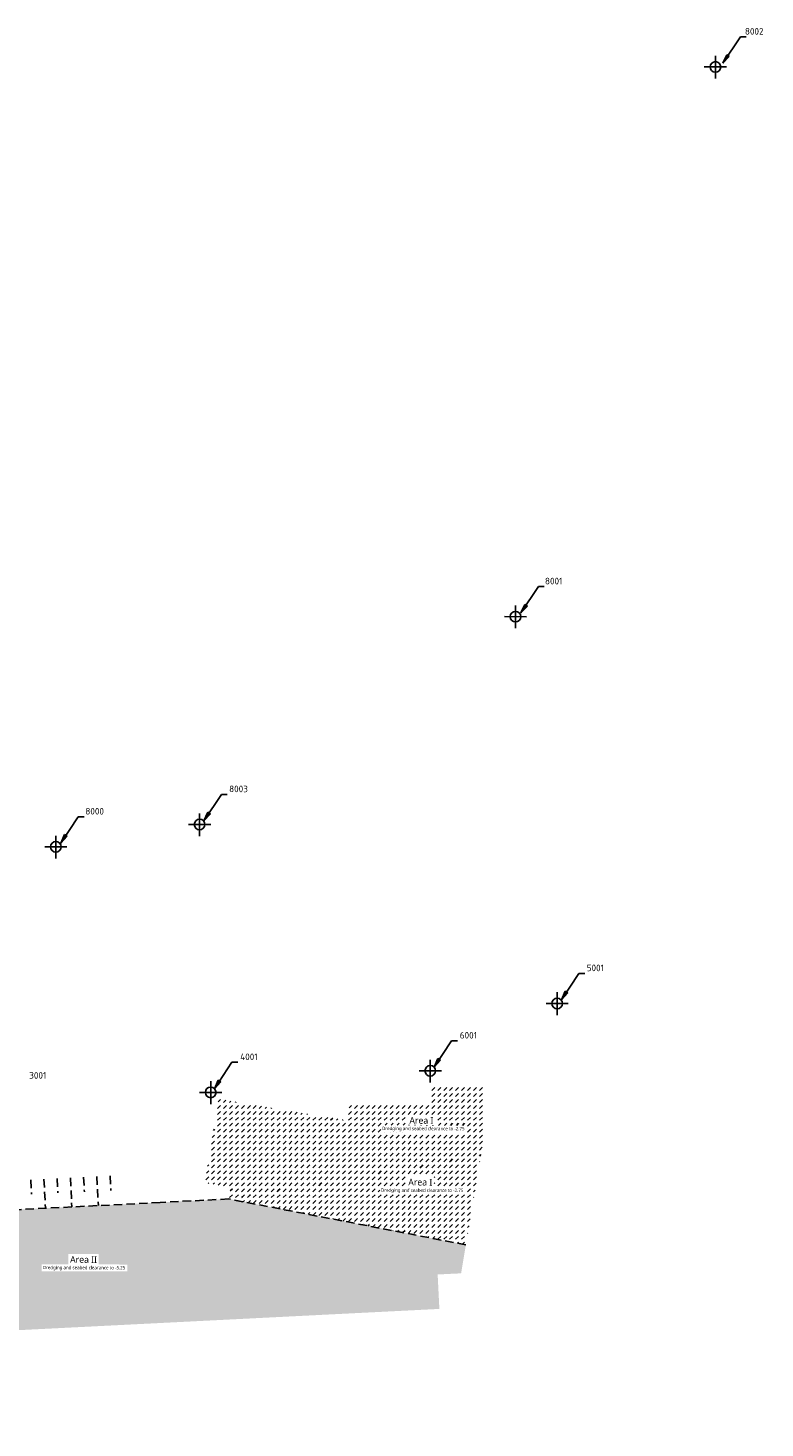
# Model space of a CAD drawing. Header units: metres. Extents: x 2831 to 4656, y -558 to 547.
# Tile 10 of 11: x 4378 to 4656, y -558 to -30. Entities that reach past the tile are written whole.
import ezdxf
from ezdxf.enums import TextEntityAlignment as Align

# ---------------------------------------------------------------- set-up
doc = ezdxf.new("R2010")
doc.units = ezdxf.units.M
doc.linetypes.add('21 Dredging$0$104 Nieuwe topo$0$HIDDEN2', pattern=[4.7625, 3.175, -1.5875])
for name, color, linetype in [('13 Existing situation$0$Benchmark', 6, 'Continuous'), ('13 Existing situation$0$H000H3-TEXT-025', 7, 'Continuous'), ('21 Dredging$0$HA00BW-HATCH-K253', 253, 'Continuous'), ('21 Dredging$0$HA00H3-TEXT-025', 7, 'Continuous'), ('21 Dredging$0$HA00H5-TEXT-050', 4, 'Continuous'), ('21 Dredging$0$HA00L3-HID-025', 7, '21 Dredging$0$104 Nieuwe topo$0$HIDDEN2'), ('21 Dredging$0$HB00BW-HATCH-K253', 253, 'Continuous'), ('21 Dredging$0$HB00H3-TEXT-025', 7, 'Continuous'), ('21 Dredging$0$HB00H5-TEXT-050', 4, 'Continuous'), ('H000BW-HATCH-K253', 253, 'Continuous')]:
    doc.layers.add(name, color=color, linetype=linetype)
doc.styles.add('13 Existing situation$0$ISO', font='isocpeur.ttf')
doc.styles.add('21 Dredging$0$ISO', font='segoeui.ttf')
doc.dimstyles.new('13 Existing situation$0$WB-M1000', dxfattribs={"dimtxt": 2.5, "dimasz": 1, "dimexe": 2, "dimexo": 5, "dimgap": 1, "dimtad": 1, "dimzin": 0, "dimtxsty": '13 Existing situation$0$ISO', "dimblk1": '13 Existing situation$0$dimdot', "dimblk2": '13 Existing situation$0$dimdot', "dimsah": 1, "dimcen": 0, "dimdle": 2, "dimclrd": 1, "dimclre": 9, "dimclrt": 256, "dimadec": 0, "dimazin": 0, "dimtp": 1, "dimtfac": 1, "dimtix": 1, "dimtmove": 0, "dimatfit": 3, "dimldrblk": '13 Existing situation$0$dimpijl', "dimfxl": 2, "dimtolj": 1, "dimtzin": 1, "dimarcsym": 0})

# ---------------------------------------------------------------- blocks, each defined once
blk = doc.blocks.new('13 Existing situation$0$dimdot')
at = {"color": 1}
blk.add_line((-1, 0), (1, 0), dxfattribs=at)
at = {"color": 1, "const_width": 0.5}
blk.add_lwpolyline([(-0.25, 0, 1), (0.25, 0, 1)], format="xyb", close=True, dxfattribs=at)
at = {"color": 1}
blk.add_lwpolyline([(0, -2), (0, 2)], dxfattribs=at)
blk = doc.blocks.new('13 Existing situation$0$dimpijl')
at = {"linetype": 'Continuous'}
blk.add_hatch(color=1, dxfattribs=at).paths.add_polyline_path([(0, 0), (-3.5, 0.58), (-3.5, -0.58)])
at = {"color": 1, "linetype": 'Continuous'}
for p, q in [((-3.5, 0.58), (0, 0)), ((-3.5, 0.58), (-3.5, -0.58)), ((0, 0), (-3.5, -0.58))]:
    blk.add_line(p, q, dxfattribs=at)
blk = doc.blocks.new('21 Dredging')
at = {"layer": '21 Dredging$0$HA00BW-HATCH-K253'}
h = blk.add_hatch(dxfattribs=at)
h.set_pattern_fill('DASH', color=184, scale=0.5, angle=45)
h.paths.add_polyline_path([(4453.97, -471.96), (4543.4, -489.25), (4549, -455.75)])
h.paths.add_polyline_path([(4521.02, -467.37), (4531.45, -467.4), (4531.47, -463.59), (4521.03, -463.56)], flags=16)
h.paths.add_polyline_path([(4510.91, -470.03), (4543.28, -470.12), (4543.29, -467.5), (4510.92, -467.41)], flags=16)
h = blk.add_hatch(dxfattribs=at)
h.set_pattern_fill('DASH', color=244, scale=0.5, angle=315)
edge = h.paths.add_edge_path()
edge.add_line((4283.47, -531.91), (4288.47, -532.21))
edge.add_line((4288.47, -532.21), (4293.46, -535.62))
edge.add_line((4293.46, -535.62), (4298.46, -535.87))
edge.add_line((4298.46, -535.87), (4300.22, -536.83))
edge.add_line((4300.22, -536.83), (4303.45, -540.18))
edge.add_line((4303.45, -540.18), (4303.93, -541.85))
edge.add_line((4303.93, -541.85), (4305.09, -546.85))
edge.add_line((4305.09, -546.85), (4308.42, -550.9))
edge.add_line((4308.42, -550.9), (4310.26, -551.87))
edge.add_line((4310.26, -551.87), (4312.65, -556.88))
edge.add_line((4312.65, -556.88), (4313.41, -558.38))
edge.add_line((4313.41, -558.38), (4314.26, -556.88))
edge.add_line((4314.26, -556.88), (4315.97, -551.88))
edge.add_line((4315.97, -551.88), (4318.43, -549.63))
edge.add_line((4318.43, -549.63), (4323.43, -551.23))
edge.add_line((4323.43, -551.23), (4328.44, -548.4))
edge.add_line((4328.44, -548.4), (4333.42, -546.93))
edge.add_line((4333.42, -546.93), (4333.44, -546.92))
edge.add_line((4333.44, -546.92), (4333.45, -546.93))
edge.add_line((4333.45, -546.93), (4335.24, -551.94))
edge.add_line((4335.24, -551.94), (4338.43, -553.85))
edge.add_line((4338.43, -553.85), (4340.66, -551.95))
edge.add_line((4340.66, -551.95), (4343.44, -548.51))
edge.add_line((4343.44, -548.51), (4344.23, -547.96))
edge.add_line((4344.23, -547.96), (4350.06, -537.72))
edge.add_line((4350.06, -537.72), (4349.29, -522.74))
edge.add_line((4349.29, -522.74), (4533.4, -513.44))
edge.add_line((4533.4, -513.44), (4532.75, -500.45))
edge.add_line((4532.75, -500.45), (4541.6, -500.01))
edge.add_line((4541.6, -500.01), (4543.4, -489.25))
edge.add_line((4543.4, -489.25), (4453.97, -471.96))
edge.add_line((4453.97, -471.96), (4294.82, -480))
edge.add_arc((4327.4, -552.34), 79.34, 114.2443, 164.9213)
edge.add_line((4250.8, -531.7), (4253.45, -533.51))
edge.add_line((4253.45, -533.51), (4258.44, -536.64))
edge.add_line((4258.44, -536.64), (4262.75, -531.73))
edge.add_line((4262.75, -531.73), (4263.42, -526.73))
edge.add_line((4263.42, -526.73), (4263.47, -526.53))
edge.add_line((4263.47, -526.53), (4263.67, -526.73))
edge.add_line((4263.67, -526.73), (4268.46, -531.45))
edge.add_line((4268.46, -531.45), (4273.47, -529.52))
edge.add_line((4273.47, -529.52), (4278.47, -529))
edge.add_line((4278.47, -529), (4283.17, -531.79))
edge.add_line((4283.17, -531.79), (4283.47, -531.91))
h.paths.add_polyline_path([(4383.32, -499.22), (4415.69, -499.31), (4415.69, -496.69), (4383.32, -496.6)], flags=16)
h.paths.add_polyline_path([(4393.43, -496.56), (4404.81, -496.6), (4404.82, -492.78), (4393.44, -492.75)], flags=16)
at = {"layer": '21 Dredging$0$HB00BW-HATCH-K253'}
h = blk.add_hatch(dxfattribs=at)
h.set_pattern_fill('DASH', color=184, scale=0.5, angle=45)
h.paths.add_polyline_path([(4549, -455.75), (4550.03, -449.6), (4550.08, -429.44), (4529.42, -429.38), (4529.43, -435.28), (4529.43, -435.88), (4499.61, -435.8), (4498.5, -442.34), (4450.15, -434.26), (4444.86, -465.88), (4454.73, -467.53), (4453.97, -471.96), (4470.18, -469.2)])
h.paths.add_polyline_path([(4521.46, -444.09), (4531.89, -444.12), (4531.9, -440.31), (4521.47, -440.28)], flags=16)
h.paths.add_polyline_path([(4511.34, -446.74), (4543.71, -446.83), (4543.72, -444.22), (4511.35, -444.13)], flags=16)
at = {"layer": '21 Dredging$0$HA00L3-HID-025'}
for p, q in [((4379.19, -464.72), (4379.46, -470.08)), ((4384.19, -464.47), (4384.73, -475.19)), ((4389.19, -464.21), (4389.46, -469.58)), ((4394.17, -463.96), (4394.72, -474.95)), ((4399.16, -463.71), (4399.44, -469.2)), ((4404.16, -463.46), (4404.71, -474.45)), ((4409.15, -463.21), (4409.43, -468.7)), ((4427.99, -473.27), (4294.82, -480)), ((4453.97, -471.96), (4427.99, -473.27)), ((4543.4, -489.25), (4453.97, -471.96))]:
    blk.add_line(p, q, dxfattribs=at)
at = {"layer": '21 Dredging$0$HA00H3-TEXT-025', "style": '21 Dredging$0$ISO'}
for s, p in [('Dredging and seabed clearance to -2.75', (4511.35, -469.62)), ('Dredging and seabed clearance to -5.25', (4383.75, -498.81))]:
    blk.add_text(s, height=1.2505, rotation=359.8431, dxfattribs=at).set_placement(p, align=Align.BOTTOM_LEFT)
at = {"layer": '21 Dredging$0$HA00H5-TEXT-050', "style": '21 Dredging$0$ISO'}
for s, p in [('Area I', (4521.66, -467.6)), ('Area II', (4394.06, -496.79))]:
    blk.add_text(s, height=2.501, rotation=359.8431, dxfattribs=at).set_placement(p, align=Align.BOTTOM_LEFT)
at = {"layer": '21 Dredging$0$HB00H3-TEXT-025', "style": '21 Dredging$0$ISO'}
blk.add_text('Dredging and seabed clearance to -2.75', height=1.2505, rotation=359.8431, dxfattribs=at).set_placement((4511.78, -446.34), align=Align.BOTTOM_LEFT)
at = {"layer": '21 Dredging$0$HB00H5-TEXT-050', "style": '21 Dredging$0$ISO'}
blk.add_text('Area I', height=2.501, rotation=359.8431, dxfattribs=at).set_placement((4522.09, -444.31), align=Align.BOTTOM_LEFT)
blk = doc.blocks.new('*E14')
at = {"layer": '13 Existing situation$0$H000H3-TEXT-025'}
for points in [[(1422.51, 247.85, 110.22), (1429.08, 257.82, 110.22), (1431.29, 257.82, 110.22)], [(1347.67, 40.29, 52.26), (1354.24, 50.26, 52.26), (1356.45, 50.26, 52.26)], [(1228.75, -38.42, 18.67), (1235.32, -28.45, 18.67), (1237.53, -28.45, 18.67)], [(1174.53, -47, 35.06), (1181.1, -37.03, 35.06), (1183.31, -37.03, 35.06)], [(1363.8, -105.57, 18.19), (1370.37, -95.6, 18.19), (1372.58, -95.6, 18.19)], [(1316.01, -131.1, 1.36), (1322.58, -121.13, 1.36), (1324.79, -121.13, 1.36)], [(1233.21, -139.48, 1.98), (1239.78, -129.51, 1.98), (1241.99, -129.51, 1.98)]]:
    blk.add_leader(points, dimstyle='13 Existing situation$0$WB-M1000', dxfattribs=at)
blk = doc.blocks.new('13 Existing situation')
at = {"layer": '13 Existing situation$0$Benchmark', "extrusion": (0.013271, -0.001077, 0.999911)}
for p, q in [((4637.54, -49.16, 112.29), (4637.56, -40.58, 112.29)), ((4633.36, -44.77, 112.35), (4641.73, -44.79, 112.23)), ((4562.1, -256.6, 54.32), (4562.12, -248.02, 54.32)), ((4557.92, -252.21, 54.38), (4566.29, -252.23, 54.26)), ((4442.91, -335.02, 20.73), (4442.93, -326.44, 20.73)), ((4438.73, -330.63, 20.79), (4447.1, -330.65, 20.67)), ((4388.65, -343.45, 37.12), (4388.67, -334.87, 37.12)), ((4384.47, -339.06, 37.18), (4392.84, -339.08, 37.06)), ((4577.84, -402.56, 20.25), (4577.86, -393.98, 20.25)), ((4573.66, -398.17, 20.31), (4582.03, -398.19, 20.19)), ((4529.95, -427.97, 3.42), (4529.97, -419.39, 3.42)), ((4447.1, -436.12, 4.04), (4447.12, -427.54, 4.04)), ((4525.77, -423.58, 3.48), (4534.14, -423.6, 3.36)), ((4442.92, -431.73, 4.1), (4451.29, -431.75, 3.98))]:
    blk.add_line(p, q, dxfattribs=at)
for centre, start_param, end_param in [((4637.55, -44.78, 112.29), 4.712389, 10.995574), ((4562.11, -252.22, 54.32), 4.712389, 10.995574), ((4442.92, -330.64, 20.73), 4.712389, 10.995574), ((4388.66, -339.07, 37.12), 4.712389, 10.995574), ((4577.85, -398.18, 20.25), 4.712389, 10.995574), ((4529.96, -423.59, 3.42), 4.712389, 10.995574), ((4447.11, -431.74, 4.04), -1.570796, 4.712389)]:
    blk.add_ellipse(centre, major_axis=(0.01, 2, 0), ratio=0.999693, start_param=start_param, end_param=end_param, dxfattribs=at)
at = {"layer": '13 Existing situation$0$H000H3-TEXT-025', "extrusion": (0.013271, -0.001077, 0.999911), "xscale": 1.000304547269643, "yscale": 1.000611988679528, "zscale": 1.000611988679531, "rotation": 359.8446139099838}
blk.add_blockref('*E14', (3214.09, -287.3, 121.79), dxfattribs=at)
at = {"layer": '13 Existing situation$0$H000H3-TEXT-025', "extrusion": (0.013271, -0.001077, 0.999911), "style": '13 Existing situation$0$ISO', "width": 0.999693}
for s, p in [('8002', (4646.79, -32.41, 173.88)), ('8001', (4572.12, -239.91, 115.13)), ('8003', (4453.39, -318.37, 80.05)), ('8000', (4398.92, -326.78, 95.73)), ('5001', (4588.31, -385.91, 81.43)), ('6001', (4540.65, -411.34, 64)), ('4001', (4457.8, -419.49, 63.52)), ('3001', (4378.23, -426.5, 59.92))]:
    blk.add_text(s, height=2.502, rotation=359.8446, dxfattribs=at).set_placement(p)

msp = doc.modelspace()

# ---------------------------------------------------------------- block references
msp.add_blockref('13 Existing situation', (0, 0))
at = {"layer": 'H000BW-HATCH-K253'}
msp.add_blockref('21 Dredging', (0, 0), dxfattribs=at)

doc.saveas('drawing.dxf')
